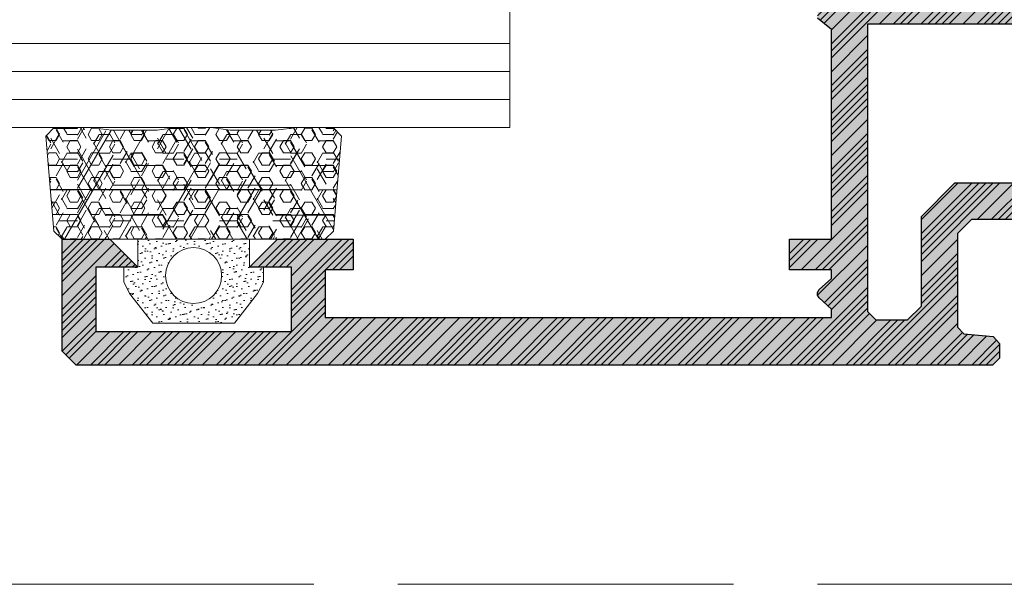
# Model space of a CAD drawing. Header units: inches. Extents: x -96941 to 10978768, y -673 to 1070890.
# Tile 164 of 256: x 61674 to 61709, y 3615 to 3636. Entities that reach past the tile are written whole.
import ezdxf
from ezdxf import colors
from ezdxf.entities.mleader import LeaderData, LeaderLine
from ezdxf.math import Vec2, Vec3

# ---------------------------------------------------------------- set-up
doc = ezdxf.new("R2010")
doc.units = ezdxf.units.IN
doc.linetypes.add('ACAD_ISO02W100', pattern=[15, 12, -3])
for name, color, linetype, lineweight in [('!_A_03_ČIARKOVANÁ', 41, 'ACAD_ISO02W100', 13), ('_MB_kreskowanie_profile_0.09', 7, 'Continuous', 9), ('_MB_kreskowanie_profile_0.09 @ 1', 7, 'Continuous', 9), ('_MB_kreskowanie_profile_0.09 @ 1.5', 7, 'Continuous', 9), ('_MB_kreskowanie_profile_0.09 @ 10', 7, 'Continuous', 9), ('_MB_kreskowanie_profile_0.09 @ 100', 7, 'Continuous', 9), ('_MB_kreskowanie_profile_0.09 @ 2', 7, 'Continuous', 9), ('_MB_kreskowanie_profile_0.09 @ 2.5', 7, 'Continuous', 9), ('_MB_kreskowanie_profile_0.09 @ 20', 7, 'Continuous', 9), ('_MB_kreskowanie_profile_0.09 @ 25', 7, 'Continuous', 9), ('_MB_kreskowanie_profile_0.09 @ 4', 7, 'Continuous', 9), ('_MB_kreskowanie_profile_0.09 @ 5', 7, 'Continuous', 9), ('_MB_kreskowanie_profile_0.09 @ 50', 7, 'Continuous', 9), ('_MB_kreskowanie_profile_0.09 @ 8', 7, 'Continuous', 9), ('_MB_kreskowanie_szklo_0.09', 157, 'Continuous', 9), ('_MB_kreskowanie_uszczelki_0.09', 252, 'Continuous', 9), ('_MB_kreskowanie_uszczelki_0.09 @ 1', 252, 'Continuous', 9), ('_MB_kreskowanie_uszczelki_0.09 @ 1.5', 252, 'Continuous', 9), ('_MB_kreskowanie_uszczelki_0.09 @ 10', 252, 'Continuous', 9), ('_MB_kreskowanie_uszczelki_0.09 @ 100', 252, 'Continuous', 9), ('_MB_kreskowanie_uszczelki_0.09 @ 2', 252, 'Continuous', 9), ('_MB_kreskowanie_uszczelki_0.09 @ 2.5', 252, 'Continuous', 9), ('_MB_kreskowanie_uszczelki_0.09 @ 20', 252, 'Continuous', 9), ('_MB_kreskowanie_uszczelki_0.09 @ 25', 252, 'Continuous', 9), ('_MB_kreskowanie_uszczelki_0.09 @ 4', 252, 'Continuous', 9), ('_MB_kreskowanie_uszczelki_0.09 @ 5', 252, 'Continuous', 9), ('_MB_kreskowanie_uszczelki_0.09 @ 50', 252, 'Continuous', 9), ('_MB_kreskowanie_uszczelki_0.09 @ 8', 252, 'Continuous', 9), ('_MB_profile_0.25', 7, 'Continuous', 25), ('_MB_solid', 7, 'Continuous', 0), ('_MB_szklo_0.15', 142, 'Continuous', 15), ('_MB_uszczelki_0.15', 140, 'Continuous', 15)]:
    doc.layers.add(name, color=color, linetype=linetype, lineweight=lineweight)
doc.layers.add('_MB_pomocnicze_niedrukowane', color=220, linetype='Continuous', lineweight=0, plot=False)
doc.styles.add('_MB_Calibri_Light_2.5', font='calibril.ttf', dxfattribs={"height": 2.5})

# ---------------------------------------------------------------- blocks, each defined once
blk = doc.blocks.new('_None')
blk = doc.blocks.new('*U3080')
at = {"layer": '_MB_kreskowanie_profile_0.09 @ 1'}
h = blk.add_hatch(dxfattribs=at)
h.set_pattern_fill('JIS_WOOD', color=256, scale=0.5)
h.paths.add_polyline_path([(-1.982, 0), (-2.232, 0.433), (-1.207, 2.207), (-1.373, 2.884), (-3.525, 3.797), (-3.9, 3.493), (-3.9, -1.4), (-3.4, -1.799), (-3.4, -9.3), (-4.9, -9.3), (-4.9, -10.4), (-3.4, -10.4), (-3.4, -10.7), (-3.84, -11.1), (-3.9, -11.2), (-3.9, -11.3), (-3.84, -11.4), (-3.4, -11.8), (-3.4, -12.1), (-21.5, -12.1), (-21.5, -10.4), (-20.5, -10.4), (-20.5, -9.3), (-23.2, -9.3), (-24.2, -10.3), (-22.7, -10.3), (-22.7, -12.6), (-29.7, -12.6), (-29.7, -10.3), (-28.2, -10.3), (-29.2, -9.3), (-30.9, -9.3), (-30.9, -13.3), (-30.4, -13.8), (2.35, -13.8), (2.6, -13.55), (2.6, -13.029), (2.372, -12.78), (1.328, -12.689), (1.1, -12.44), (1.1, -9.1), (1.6, -8.6), (9.85, -8.6), (10.1, -8.35), (10.1, -7.829), (9.872, -7.58), (8.828, -7.489), (8.6, -7.24), (8.6, -4.499), (8.4, -4.299), (8.6, -4.099), (8.6, -1.703), (8.828, -1.454), (10.372, -1.319), (10.6, -1.07), (10.6, -0.549), (10.372, -0.3), (9.6, -0.004), (9.6, 3.493), (9.225, 3.797), (7.073, 2.884), (6.907, 2.207), (7.932, 0.433), (7.682, 0), (3.718, 0), (3.468, 0.433), (4.412, 2.066), (4.161, 2.5), (1.539, 2.5), (1.288, 2.066), (2.232, 0.433), (1.982, 0)])
h.paths.add_polyline_path([(7.2, -1.6), (7.2, -7.3), (1, -7.3), (-0.2, -8.5), (-0.2, -11.7), (-0.7, -12.2), (-1.8, -12.2), (-2.1, -11.9), (-2.1, -1.6)], flags=16)
at = {"layer": '_MB_kreskowanie_profile_0.09 @ 1.5'}
h = blk.add_hatch(dxfattribs=at)
h.set_pattern_fill('JIS_WOOD', color=256, scale=0.5)
h.set_pattern_definition([(45, (0, 0), (-0.375, 0.375), [])])
h.paths.add_polyline_path([(-1.982, 0), (-2.232, 0.433), (-1.207, 2.207), (-1.373, 2.884), (-3.525, 3.797), (-3.9, 3.493), (-3.9, -1.4), (-3.4, -1.799), (-3.4, -9.3), (-4.9, -9.3), (-4.9, -10.4), (-3.4, -10.4), (-3.4, -10.7), (-3.84, -11.1), (-3.9, -11.2), (-3.9, -11.3), (-3.84, -11.4), (-3.4, -11.8), (-3.4, -12.1), (-21.5, -12.1), (-21.5, -10.4), (-20.5, -10.4), (-20.5, -9.3), (-23.2, -9.3), (-24.2, -10.3), (-22.7, -10.3), (-22.7, -12.6), (-29.7, -12.6), (-29.7, -10.3), (-28.2, -10.3), (-29.2, -9.3), (-30.9, -9.3), (-30.9, -13.3), (-30.4, -13.8), (2.35, -13.8), (2.6, -13.55), (2.6, -13.029), (2.372, -12.78), (1.328, -12.689), (1.1, -12.44), (1.1, -9.1), (1.6, -8.6), (9.85, -8.6), (10.1, -8.35), (10.1, -7.829), (9.872, -7.58), (8.828, -7.489), (8.6, -7.24), (8.6, -4.499), (8.4, -4.299), (8.6, -4.099), (8.6, -1.703), (8.828, -1.454), (10.372, -1.319), (10.6, -1.07), (10.6, -0.549), (10.372, -0.3), (9.6, -0.004), (9.6, 3.493), (9.225, 3.797), (7.073, 2.884), (6.907, 2.207), (7.932, 0.433), (7.682, 0), (3.718, 0), (3.468, 0.433), (4.412, 2.066), (4.161, 2.5), (1.539, 2.5), (1.288, 2.066), (2.232, 0.433), (1.982, 0)])
h.paths.add_polyline_path([(7.2, -1.6), (7.2, -7.3), (1, -7.3), (-0.2, -8.5), (-0.2, -11.7), (-0.7, -12.2), (-1.8, -12.2), (-2.1, -11.9), (-2.1, -1.6)], flags=16)
at = {"layer": '_MB_kreskowanie_profile_0.09 @ 10'}
h = blk.add_hatch(dxfattribs=at)
h.set_pattern_fill('JIS_WOOD', color=256, scale=0.5)
h.set_pattern_definition([(45, (0, 0), (-2.5, 2.5), [])])
h.paths.add_polyline_path([(-1.982, 0), (-2.232, 0.433), (-1.207, 2.207), (-1.373, 2.884), (-3.525, 3.797), (-3.9, 3.493), (-3.9, -1.4), (-3.4, -1.799), (-3.4, -9.3), (-4.9, -9.3), (-4.9, -10.4), (-3.4, -10.4), (-3.4, -10.7), (-3.84, -11.1), (-3.9, -11.2), (-3.9, -11.3), (-3.84, -11.4), (-3.4, -11.8), (-3.4, -12.1), (-21.5, -12.1), (-21.5, -10.4), (-20.5, -10.4), (-20.5, -9.3), (-23.2, -9.3), (-24.2, -10.3), (-22.7, -10.3), (-22.7, -12.6), (-29.7, -12.6), (-29.7, -10.3), (-28.2, -10.3), (-29.2, -9.3), (-30.9, -9.3), (-30.9, -13.3), (-30.4, -13.8), (2.35, -13.8), (2.6, -13.55), (2.6, -13.029), (2.372, -12.78), (1.328, -12.689), (1.1, -12.44), (1.1, -9.1), (1.6, -8.6), (9.85, -8.6), (10.1, -8.35), (10.1, -7.829), (9.872, -7.58), (8.828, -7.489), (8.6, -7.24), (8.6, -4.499), (8.4, -4.299), (8.6, -4.099), (8.6, -1.703), (8.828, -1.454), (10.372, -1.319), (10.6, -1.07), (10.6, -0.549), (10.372, -0.3), (9.6, -0.004), (9.6, 3.493), (9.225, 3.797), (7.073, 2.884), (6.907, 2.207), (7.932, 0.433), (7.682, 0), (3.718, 0), (3.468, 0.433), (4.412, 2.066), (4.161, 2.5), (1.539, 2.5), (1.288, 2.066), (2.232, 0.433), (1.982, 0)])
h.paths.add_polyline_path([(7.2, -1.6), (7.2, -7.3), (1, -7.3), (-0.2, -8.5), (-0.2, -11.7), (-0.7, -12.2), (-1.8, -12.2), (-2.1, -11.9), (-2.1, -1.6)], flags=16)
at = {"layer": '_MB_kreskowanie_profile_0.09 @ 100'}
h = blk.add_hatch(dxfattribs=at)
h.set_pattern_fill('JIS_WOOD', color=256, scale=0.5)
h.set_pattern_definition([(45, (0, 0), (-25, 25), [])])
h.paths.add_polyline_path([(-1.982, 0), (-2.232, 0.433), (-1.207, 2.207), (-1.373, 2.884), (-3.525, 3.797), (-3.9, 3.493), (-3.9, -1.4), (-3.4, -1.799), (-3.4, -9.3), (-4.9, -9.3), (-4.9, -10.4), (-3.4, -10.4), (-3.4, -10.7), (-3.84, -11.1), (-3.9, -11.2), (-3.9, -11.3), (-3.84, -11.4), (-3.4, -11.8), (-3.4, -12.1), (-21.5, -12.1), (-21.5, -10.4), (-20.5, -10.4), (-20.5, -9.3), (-23.2, -9.3), (-24.2, -10.3), (-22.7, -10.3), (-22.7, -12.6), (-29.7, -12.6), (-29.7, -10.3), (-28.2, -10.3), (-29.2, -9.3), (-30.9, -9.3), (-30.9, -13.3), (-30.4, -13.8), (2.35, -13.8), (2.6, -13.55), (2.6, -13.029), (2.372, -12.78), (1.328, -12.689), (1.1, -12.44), (1.1, -9.1), (1.6, -8.6), (9.85, -8.6), (10.1, -8.35), (10.1, -7.829), (9.872, -7.58), (8.828, -7.489), (8.6, -7.24), (8.6, -4.499), (8.4, -4.299), (8.6, -4.099), (8.6, -1.703), (8.828, -1.454), (10.372, -1.319), (10.6, -1.07), (10.6, -0.549), (10.372, -0.3), (9.6, -0.004), (9.6, 3.493), (9.225, 3.797), (7.073, 2.884), (6.907, 2.207), (7.932, 0.433), (7.682, 0), (3.718, 0), (3.468, 0.433), (4.412, 2.066), (4.161, 2.5), (1.539, 2.5), (1.288, 2.066), (2.232, 0.433), (1.982, 0)])
h.paths.add_polyline_path([(7.2, -1.6), (7.2, -7.3), (1, -7.3), (-0.2, -8.5), (-0.2, -11.7), (-0.7, -12.2), (-1.8, -12.2), (-2.1, -11.9), (-2.1, -1.6)], flags=16)
at = {"layer": '_MB_kreskowanie_profile_0.09 @ 2'}
h = blk.add_hatch(dxfattribs=at)
h.set_pattern_fill('JIS_WOOD', color=256, scale=0.5)
h.set_pattern_definition([(45, (0, 0), (-0.5, 0.5), [])])
h.paths.add_polyline_path([(-1.982, 0), (-2.232, 0.433), (-1.207, 2.207), (-1.373, 2.884), (-3.525, 3.797), (-3.9, 3.493), (-3.9, -1.4), (-3.4, -1.799), (-3.4, -9.3), (-4.9, -9.3), (-4.9, -10.4), (-3.4, -10.4), (-3.4, -10.7), (-3.84, -11.1), (-3.9, -11.2), (-3.9, -11.3), (-3.84, -11.4), (-3.4, -11.8), (-3.4, -12.1), (-21.5, -12.1), (-21.5, -10.4), (-20.5, -10.4), (-20.5, -9.3), (-23.2, -9.3), (-24.2, -10.3), (-22.7, -10.3), (-22.7, -12.6), (-29.7, -12.6), (-29.7, -10.3), (-28.2, -10.3), (-29.2, -9.3), (-30.9, -9.3), (-30.9, -13.3), (-30.4, -13.8), (2.35, -13.8), (2.6, -13.55), (2.6, -13.029), (2.372, -12.78), (1.328, -12.689), (1.1, -12.44), (1.1, -9.1), (1.6, -8.6), (9.85, -8.6), (10.1, -8.35), (10.1, -7.829), (9.872, -7.58), (8.828, -7.489), (8.6, -7.24), (8.6, -4.499), (8.4, -4.299), (8.6, -4.099), (8.6, -1.703), (8.828, -1.454), (10.372, -1.319), (10.6, -1.07), (10.6, -0.549), (10.372, -0.3), (9.6, -0.004), (9.6, 3.493), (9.225, 3.797), (7.073, 2.884), (6.907, 2.207), (7.932, 0.433), (7.682, 0), (3.718, 0), (3.468, 0.433), (4.412, 2.066), (4.161, 2.5), (1.539, 2.5), (1.288, 2.066), (2.232, 0.433), (1.982, 0)])
h.paths.add_polyline_path([(7.2, -1.6), (7.2, -7.3), (1, -7.3), (-0.2, -8.5), (-0.2, -11.7), (-0.7, -12.2), (-1.8, -12.2), (-2.1, -11.9), (-2.1, -1.6)], flags=16)
at = {"layer": '_MB_kreskowanie_profile_0.09 @ 2.5'}
h = blk.add_hatch(dxfattribs=at)
h.set_pattern_fill('JIS_WOOD', color=256, scale=0.5)
h.set_pattern_definition([(45, (0, 0), (-0.625, 0.625), [])])
h.paths.add_polyline_path([(-1.982, 0), (-2.232, 0.433), (-1.207, 2.207), (-1.373, 2.884), (-3.525, 3.797), (-3.9, 3.493), (-3.9, -1.4), (-3.4, -1.799), (-3.4, -9.3), (-4.9, -9.3), (-4.9, -10.4), (-3.4, -10.4), (-3.4, -10.7), (-3.84, -11.1), (-3.9, -11.2), (-3.9, -11.3), (-3.84, -11.4), (-3.4, -11.8), (-3.4, -12.1), (-21.5, -12.1), (-21.5, -10.4), (-20.5, -10.4), (-20.5, -9.3), (-23.2, -9.3), (-24.2, -10.3), (-22.7, -10.3), (-22.7, -12.6), (-29.7, -12.6), (-29.7, -10.3), (-28.2, -10.3), (-29.2, -9.3), (-30.9, -9.3), (-30.9, -13.3), (-30.4, -13.8), (2.35, -13.8), (2.6, -13.55), (2.6, -13.029), (2.372, -12.78), (1.328, -12.689), (1.1, -12.44), (1.1, -9.1), (1.6, -8.6), (9.85, -8.6), (10.1, -8.35), (10.1, -7.829), (9.872, -7.58), (8.828, -7.489), (8.6, -7.24), (8.6, -4.499), (8.4, -4.299), (8.6, -4.099), (8.6, -1.703), (8.828, -1.454), (10.372, -1.319), (10.6, -1.07), (10.6, -0.549), (10.372, -0.3), (9.6, -0.004), (9.6, 3.493), (9.225, 3.797), (7.073, 2.884), (6.907, 2.207), (7.932, 0.433), (7.682, 0), (3.718, 0), (3.468, 0.433), (4.412, 2.066), (4.161, 2.5), (1.539, 2.5), (1.288, 2.066), (2.232, 0.433), (1.982, 0)])
h.paths.add_polyline_path([(7.2, -1.6), (7.2, -7.3), (1, -7.3), (-0.2, -8.5), (-0.2, -11.7), (-0.7, -12.2), (-1.8, -12.2), (-2.1, -11.9), (-2.1, -1.6)], flags=16)
at = {"layer": '_MB_kreskowanie_profile_0.09 @ 20'}
h = blk.add_hatch(dxfattribs=at)
h.set_pattern_fill('JIS_WOOD', color=256, scale=0.5)
h.set_pattern_definition([(45, (0, 0), (-5, 5), [])])
h.paths.add_polyline_path([(-1.982, 0), (-2.232, 0.433), (-1.207, 2.207), (-1.373, 2.884), (-3.525, 3.797), (-3.9, 3.493), (-3.9, -1.4), (-3.4, -1.799), (-3.4, -9.3), (-4.9, -9.3), (-4.9, -10.4), (-3.4, -10.4), (-3.4, -10.7), (-3.84, -11.1), (-3.9, -11.2), (-3.9, -11.3), (-3.84, -11.4), (-3.4, -11.8), (-3.4, -12.1), (-21.5, -12.1), (-21.5, -10.4), (-20.5, -10.4), (-20.5, -9.3), (-23.2, -9.3), (-24.2, -10.3), (-22.7, -10.3), (-22.7, -12.6), (-29.7, -12.6), (-29.7, -10.3), (-28.2, -10.3), (-29.2, -9.3), (-30.9, -9.3), (-30.9, -13.3), (-30.4, -13.8), (2.35, -13.8), (2.6, -13.55), (2.6, -13.029), (2.372, -12.78), (1.328, -12.689), (1.1, -12.44), (1.1, -9.1), (1.6, -8.6), (9.85, -8.6), (10.1, -8.35), (10.1, -7.829), (9.872, -7.58), (8.828, -7.489), (8.6, -7.24), (8.6, -4.499), (8.4, -4.299), (8.6, -4.099), (8.6, -1.703), (8.828, -1.454), (10.372, -1.319), (10.6, -1.07), (10.6, -0.549), (10.372, -0.3), (9.6, -0.004), (9.6, 3.493), (9.225, 3.797), (7.073, 2.884), (6.907, 2.207), (7.932, 0.433), (7.682, 0), (3.718, 0), (3.468, 0.433), (4.412, 2.066), (4.161, 2.5), (1.539, 2.5), (1.288, 2.066), (2.232, 0.433), (1.982, 0)])
h.paths.add_polyline_path([(7.2, -1.6), (7.2, -7.3), (1, -7.3), (-0.2, -8.5), (-0.2, -11.7), (-0.7, -12.2), (-1.8, -12.2), (-2.1, -11.9), (-2.1, -1.6)], flags=16)
at = {"layer": '_MB_kreskowanie_profile_0.09 @ 25'}
h = blk.add_hatch(dxfattribs=at)
h.set_pattern_fill('JIS_WOOD', color=256, scale=0.5)
h.set_pattern_definition([(45, (0, 0), (-6.25, 6.25), [])])
h.paths.add_polyline_path([(-1.982, 0), (-2.232, 0.433), (-1.207, 2.207), (-1.373, 2.884), (-3.525, 3.797), (-3.9, 3.493), (-3.9, -1.4), (-3.4, -1.799), (-3.4, -9.3), (-4.9, -9.3), (-4.9, -10.4), (-3.4, -10.4), (-3.4, -10.7), (-3.84, -11.1), (-3.9, -11.2), (-3.9, -11.3), (-3.84, -11.4), (-3.4, -11.8), (-3.4, -12.1), (-21.5, -12.1), (-21.5, -10.4), (-20.5, -10.4), (-20.5, -9.3), (-23.2, -9.3), (-24.2, -10.3), (-22.7, -10.3), (-22.7, -12.6), (-29.7, -12.6), (-29.7, -10.3), (-28.2, -10.3), (-29.2, -9.3), (-30.9, -9.3), (-30.9, -13.3), (-30.4, -13.8), (2.35, -13.8), (2.6, -13.55), (2.6, -13.029), (2.372, -12.78), (1.328, -12.689), (1.1, -12.44), (1.1, -9.1), (1.6, -8.6), (9.85, -8.6), (10.1, -8.35), (10.1, -7.829), (9.872, -7.58), (8.828, -7.489), (8.6, -7.24), (8.6, -4.499), (8.4, -4.299), (8.6, -4.099), (8.6, -1.703), (8.828, -1.454), (10.372, -1.319), (10.6, -1.07), (10.6, -0.549), (10.372, -0.3), (9.6, -0.004), (9.6, 3.493), (9.225, 3.797), (7.073, 2.884), (6.907, 2.207), (7.932, 0.433), (7.682, 0), (3.718, 0), (3.468, 0.433), (4.412, 2.066), (4.161, 2.5), (1.539, 2.5), (1.288, 2.066), (2.232, 0.433), (1.982, 0)])
h.paths.add_polyline_path([(7.2, -1.6), (7.2, -7.3), (1, -7.3), (-0.2, -8.5), (-0.2, -11.7), (-0.7, -12.2), (-1.8, -12.2), (-2.1, -11.9), (-2.1, -1.6)], flags=16)
at = {"layer": '_MB_kreskowanie_profile_0.09 @ 4'}
h = blk.add_hatch(dxfattribs=at)
h.set_pattern_fill('JIS_WOOD', color=256, scale=0.5)
h.set_pattern_definition([(45, (0, 0), (-1, 1), [])])
h.paths.add_polyline_path([(-1.982, 0), (-2.232, 0.433), (-1.207, 2.207), (-1.373, 2.884), (-3.525, 3.797), (-3.9, 3.493), (-3.9, -1.4), (-3.4, -1.799), (-3.4, -9.3), (-4.9, -9.3), (-4.9, -10.4), (-3.4, -10.4), (-3.4, -10.7), (-3.84, -11.1), (-3.9, -11.2), (-3.9, -11.3), (-3.84, -11.4), (-3.4, -11.8), (-3.4, -12.1), (-21.5, -12.1), (-21.5, -10.4), (-20.5, -10.4), (-20.5, -9.3), (-23.2, -9.3), (-24.2, -10.3), (-22.7, -10.3), (-22.7, -12.6), (-29.7, -12.6), (-29.7, -10.3), (-28.2, -10.3), (-29.2, -9.3), (-30.9, -9.3), (-30.9, -13.3), (-30.4, -13.8), (2.35, -13.8), (2.6, -13.55), (2.6, -13.029), (2.372, -12.78), (1.328, -12.689), (1.1, -12.44), (1.1, -9.1), (1.6, -8.6), (9.85, -8.6), (10.1, -8.35), (10.1, -7.829), (9.872, -7.58), (8.828, -7.489), (8.6, -7.24), (8.6, -4.499), (8.4, -4.299), (8.6, -4.099), (8.6, -1.703), (8.828, -1.454), (10.372, -1.319), (10.6, -1.07), (10.6, -0.549), (10.372, -0.3), (9.6, -0.004), (9.6, 3.493), (9.225, 3.797), (7.073, 2.884), (6.907, 2.207), (7.932, 0.433), (7.682, 0), (3.718, 0), (3.468, 0.433), (4.412, 2.066), (4.161, 2.5), (1.539, 2.5), (1.288, 2.066), (2.232, 0.433), (1.982, 0)])
h.paths.add_polyline_path([(7.2, -1.6), (7.2, -7.3), (1, -7.3), (-0.2, -8.5), (-0.2, -11.7), (-0.7, -12.2), (-1.8, -12.2), (-2.1, -11.9), (-2.1, -1.6)], flags=16)
at = {"layer": '_MB_kreskowanie_profile_0.09 @ 5'}
h = blk.add_hatch(dxfattribs=at)
h.set_pattern_fill('JIS_WOOD', color=256, scale=0.5)
h.set_pattern_definition([(45, (0, 0), (-1.25, 1.25), [])])
h.paths.add_polyline_path([(-1.982, 0), (-2.232, 0.433), (-1.207, 2.207), (-1.373, 2.884), (-3.525, 3.797), (-3.9, 3.493), (-3.9, -1.4), (-3.4, -1.799), (-3.4, -9.3), (-4.9, -9.3), (-4.9, -10.4), (-3.4, -10.4), (-3.4, -10.7), (-3.84, -11.1), (-3.9, -11.2), (-3.9, -11.3), (-3.84, -11.4), (-3.4, -11.8), (-3.4, -12.1), (-21.5, -12.1), (-21.5, -10.4), (-20.5, -10.4), (-20.5, -9.3), (-23.2, -9.3), (-24.2, -10.3), (-22.7, -10.3), (-22.7, -12.6), (-29.7, -12.6), (-29.7, -10.3), (-28.2, -10.3), (-29.2, -9.3), (-30.9, -9.3), (-30.9, -13.3), (-30.4, -13.8), (2.35, -13.8), (2.6, -13.55), (2.6, -13.029), (2.372, -12.78), (1.328, -12.689), (1.1, -12.44), (1.1, -9.1), (1.6, -8.6), (9.85, -8.6), (10.1, -8.35), (10.1, -7.829), (9.872, -7.58), (8.828, -7.489), (8.6, -7.24), (8.6, -4.499), (8.4, -4.299), (8.6, -4.099), (8.6, -1.703), (8.828, -1.454), (10.372, -1.319), (10.6, -1.07), (10.6, -0.549), (10.372, -0.3), (9.6, -0.004), (9.6, 3.493), (9.225, 3.797), (7.073, 2.884), (6.907, 2.207), (7.932, 0.433), (7.682, 0), (3.718, 0), (3.468, 0.433), (4.412, 2.066), (4.161, 2.5), (1.539, 2.5), (1.288, 2.066), (2.232, 0.433), (1.982, 0)])
h.paths.add_polyline_path([(7.2, -1.6), (7.2, -7.3), (1, -7.3), (-0.2, -8.5), (-0.2, -11.7), (-0.7, -12.2), (-1.8, -12.2), (-2.1, -11.9), (-2.1, -1.6)], flags=16)
at = {"layer": '_MB_kreskowanie_profile_0.09 @ 50'}
h = blk.add_hatch(dxfattribs=at)
h.set_pattern_fill('JIS_WOOD', color=256, scale=0.5)
h.set_pattern_definition([(45, (0, 0), (-12.5, 12.5), [])])
h.paths.add_polyline_path([(-1.982, 0), (-2.232, 0.433), (-1.207, 2.207), (-1.373, 2.884), (-3.525, 3.797), (-3.9, 3.493), (-3.9, -1.4), (-3.4, -1.799), (-3.4, -9.3), (-4.9, -9.3), (-4.9, -10.4), (-3.4, -10.4), (-3.4, -10.7), (-3.84, -11.1), (-3.9, -11.2), (-3.9, -11.3), (-3.84, -11.4), (-3.4, -11.8), (-3.4, -12.1), (-21.5, -12.1), (-21.5, -10.4), (-20.5, -10.4), (-20.5, -9.3), (-23.2, -9.3), (-24.2, -10.3), (-22.7, -10.3), (-22.7, -12.6), (-29.7, -12.6), (-29.7, -10.3), (-28.2, -10.3), (-29.2, -9.3), (-30.9, -9.3), (-30.9, -13.3), (-30.4, -13.8), (2.35, -13.8), (2.6, -13.55), (2.6, -13.029), (2.372, -12.78), (1.328, -12.689), (1.1, -12.44), (1.1, -9.1), (1.6, -8.6), (9.85, -8.6), (10.1, -8.35), (10.1, -7.829), (9.872, -7.58), (8.828, -7.489), (8.6, -7.24), (8.6, -4.499), (8.4, -4.299), (8.6, -4.099), (8.6, -1.703), (8.828, -1.454), (10.372, -1.319), (10.6, -1.07), (10.6, -0.549), (10.372, -0.3), (9.6, -0.004), (9.6, 3.493), (9.225, 3.797), (7.073, 2.884), (6.907, 2.207), (7.932, 0.433), (7.682, 0), (3.718, 0), (3.468, 0.433), (4.412, 2.066), (4.161, 2.5), (1.539, 2.5), (1.288, 2.066), (2.232, 0.433), (1.982, 0)])
h.paths.add_polyline_path([(7.2, -1.6), (7.2, -7.3), (1, -7.3), (-0.2, -8.5), (-0.2, -11.7), (-0.7, -12.2), (-1.8, -12.2), (-2.1, -11.9), (-2.1, -1.6)], flags=16)
at = {"layer": '_MB_kreskowanie_profile_0.09 @ 8'}
h = blk.add_hatch(dxfattribs=at)
h.set_pattern_fill('JIS_WOOD', color=256, scale=0.5)
h.set_pattern_definition([(45, (0, 0), (-2, 2), [])])
h.paths.add_polyline_path([(-1.982, 0), (-2.232, 0.433), (-1.207, 2.207), (-1.373, 2.884), (-3.525, 3.797), (-3.9, 3.493), (-3.9, -1.4), (-3.4, -1.799), (-3.4, -9.3), (-4.9, -9.3), (-4.9, -10.4), (-3.4, -10.4), (-3.4, -10.7), (-3.84, -11.1), (-3.9, -11.2), (-3.9, -11.3), (-3.84, -11.4), (-3.4, -11.8), (-3.4, -12.1), (-21.5, -12.1), (-21.5, -10.4), (-20.5, -10.4), (-20.5, -9.3), (-23.2, -9.3), (-24.2, -10.3), (-22.7, -10.3), (-22.7, -12.6), (-29.7, -12.6), (-29.7, -10.3), (-28.2, -10.3), (-29.2, -9.3), (-30.9, -9.3), (-30.9, -13.3), (-30.4, -13.8), (2.35, -13.8), (2.6, -13.55), (2.6, -13.029), (2.372, -12.78), (1.328, -12.689), (1.1, -12.44), (1.1, -9.1), (1.6, -8.6), (9.85, -8.6), (10.1, -8.35), (10.1, -7.829), (9.872, -7.58), (8.828, -7.489), (8.6, -7.24), (8.6, -4.499), (8.4, -4.299), (8.6, -4.099), (8.6, -1.703), (8.828, -1.454), (10.372, -1.319), (10.6, -1.07), (10.6, -0.549), (10.372, -0.3), (9.6, -0.004), (9.6, 3.493), (9.225, 3.797), (7.073, 2.884), (6.907, 2.207), (7.932, 0.433), (7.682, 0), (3.718, 0), (3.468, 0.433), (4.412, 2.066), (4.161, 2.5), (1.539, 2.5), (1.288, 2.066), (2.232, 0.433), (1.982, 0)])
h.paths.add_polyline_path([(7.2, -1.6), (7.2, -7.3), (1, -7.3), (-0.2, -8.5), (-0.2, -11.7), (-0.7, -12.2), (-1.8, -12.2), (-2.1, -11.9), (-2.1, -1.6)], flags=16)
blk = doc.blocks.new('*U3028')
at = {"layer": '_MB_kreskowanie_uszczelki_0.09 @ 1'}
h = blk.add_hatch(dxfattribs=at)
h.set_pattern_fill('DOTS', color=256, scale=0.15, angle=315, style=0)
h.paths.add_polyline_path([(-2.041, 2), (-4.959, 2), (-5.786, 0.939), (-6, 0.53), (-6, 0), (-5.5, 0), (-5.5, -1), (-1.5, -1), (-1.5, 0), (-1, 0), (-1, 0.529), (-1.213, 0.939)])
h.paths.add_polyline_path([(-2.5, 0.3, -1), (-4.5, 0.3, -1)], flags=16)
at = {"layer": '_MB_kreskowanie_uszczelki_0.09 @ 1.5'}
h = blk.add_hatch(dxfattribs=at)
h.set_pattern_fill('DOTS', color=256, scale=0.15, angle=315, style=0)
h.set_pattern_definition([(315, (0, 0), (0.378855, 0.126285), [0, -0.357187])])
h.paths.add_polyline_path([(-2.041, 2), (-4.959, 2), (-5.786, 0.939), (-6, 0.53), (-6, 0), (-5.5, 0), (-5.5, -1), (-1.5, -1), (-1.5, 0), (-1, 0), (-1, 0.529), (-1.213, 0.939)])
h.paths.add_polyline_path([(-2.5, 0.3, -1), (-4.5, 0.3, -1)], flags=16)
at = {"layer": '_MB_kreskowanie_uszczelki_0.09 @ 10'}
h = blk.add_hatch(dxfattribs=at)
h.set_pattern_fill('DOTS', color=256, scale=0.15, angle=315, style=0)
h.set_pattern_definition([(315, (0, 0), (2.5257, 0.8419), [0, -2.38125])])
h.paths.add_polyline_path([(-2.041, 2), (-4.959, 2), (-5.786, 0.939), (-6, 0.53), (-6, 0), (-5.5, 0), (-5.5, -1), (-1.5, -1), (-1.5, 0), (-1, 0), (-1, 0.529), (-1.213, 0.939)])
h.paths.add_polyline_path([(-2.5, 0.3, -1), (-4.5, 0.3, -1)], flags=16)
at = {"layer": '_MB_kreskowanie_uszczelki_0.09 @ 100'}
h = blk.add_hatch(dxfattribs=at)
h.set_pattern_fill('DOTS', color=256, scale=0.15, angle=315, style=0)
h.set_pattern_definition([(315, (0, 0), (25.257, 8.42), [0, -23.812])])
h.paths.add_polyline_path([(-2.041, 2), (-4.959, 2), (-5.786, 0.939), (-6, 0.53), (-6, 0), (-5.5, 0), (-5.5, -1), (-1.5, -1), (-1.5, 0), (-1, 0), (-1, 0.529), (-1.213, 0.939)])
h.paths.add_polyline_path([(-2.5, 0.3, -1), (-4.5, 0.3, -1)], flags=16)
at = {"layer": '_MB_kreskowanie_uszczelki_0.09 @ 2'}
h = blk.add_hatch(dxfattribs=at)
h.set_pattern_fill('DOTS', color=256, scale=0.15, angle=315, style=0)
h.set_pattern_definition([(315, (0, 0), (0.50514, 0.16838), [0, -0.47625])])
h.paths.add_polyline_path([(-2.041, 2), (-4.959, 2), (-5.786, 0.939), (-6, 0.53), (-6, 0), (-5.5, 0), (-5.5, -1), (-1.5, -1), (-1.5, 0), (-1, 0), (-1, 0.529), (-1.213, 0.939)])
h.paths.add_polyline_path([(-2.5, 0.3, -1), (-4.5, 0.3, -1)], flags=16)
at = {"layer": '_MB_kreskowanie_uszczelki_0.09 @ 2.5'}
h = blk.add_hatch(dxfattribs=at)
h.set_pattern_fill('DOTS', color=256, scale=0.15, angle=315, style=0)
h.set_pattern_definition([(315, (0, 0), (0.631424, 0.210475), [0, -0.59531])])
h.paths.add_polyline_path([(-2.041, 2), (-4.959, 2), (-5.786, 0.939), (-6, 0.53), (-6, 0), (-5.5, 0), (-5.5, -1), (-1.5, -1), (-1.5, 0), (-1, 0), (-1, 0.529), (-1.213, 0.939)])
h.paths.add_polyline_path([(-2.5, 0.3, -1), (-4.5, 0.3, -1)], flags=16)
at = {"layer": '_MB_kreskowanie_uszczelki_0.09 @ 20'}
h = blk.add_hatch(dxfattribs=at)
h.set_pattern_fill('DOTS', color=256, scale=0.15, angle=315, style=0)
h.set_pattern_definition([(315, (0, 0), (5.0514, 1.6838), [0, -4.7625])])
h.paths.add_polyline_path([(-2.041, 2), (-4.959, 2), (-5.786, 0.939), (-6, 0.53), (-6, 0), (-5.5, 0), (-5.5, -1), (-1.5, -1), (-1.5, 0), (-1, 0), (-1, 0.529), (-1.213, 0.939)])
h.paths.add_polyline_path([(-2.5, 0.3, -1), (-4.5, 0.3, -1)], flags=16)
at = {"layer": '_MB_kreskowanie_uszczelki_0.09 @ 25'}
h = blk.add_hatch(dxfattribs=at)
h.set_pattern_fill('DOTS', color=256, scale=0.15, angle=315, style=0)
h.set_pattern_definition([(315, (0, 0), (6.314, 2.105), [0, -5.953])])
h.paths.add_polyline_path([(-2.041, 2), (-4.959, 2), (-5.786, 0.939), (-6, 0.53), (-6, 0), (-5.5, 0), (-5.5, -1), (-1.5, -1), (-1.5, 0), (-1, 0), (-1, 0.529), (-1.213, 0.939)])
h.paths.add_polyline_path([(-2.5, 0.3, -1), (-4.5, 0.3, -1)], flags=16)
at = {"layer": '_MB_kreskowanie_uszczelki_0.09 @ 4'}
h = blk.add_hatch(dxfattribs=at)
h.set_pattern_fill('DOTS', color=256, scale=0.15, angle=315, style=0)
h.set_pattern_definition([(315, (0, 0), (1.01028, 0.33676), [0, -0.9525])])
h.paths.add_polyline_path([(-2.041, 2), (-4.959, 2), (-5.786, 0.939), (-6, 0.53), (-6, 0), (-5.5, 0), (-5.5, -1), (-1.5, -1), (-1.5, 0), (-1, 0), (-1, 0.529), (-1.213, 0.939)])
h.paths.add_polyline_path([(-2.5, 0.3, -1), (-4.5, 0.3, -1)], flags=16)
at = {"layer": '_MB_kreskowanie_uszczelki_0.09 @ 5'}
h = blk.add_hatch(dxfattribs=at)
h.set_pattern_fill('DOTS', color=256, scale=0.15, angle=315, style=0)
h.set_pattern_definition([(315, (0, 0), (1.26285, 0.42095), [0, -1.19063])])
h.paths.add_polyline_path([(-2.041, 2), (-4.959, 2), (-5.786, 0.939), (-6, 0.53), (-6, 0), (-5.5, 0), (-5.5, -1), (-1.5, -1), (-1.5, 0), (-1, 0), (-1, 0.529), (-1.213, 0.939)])
h.paths.add_polyline_path([(-2.5, 0.3, -1), (-4.5, 0.3, -1)], flags=16)
at = {"layer": '_MB_kreskowanie_uszczelki_0.09 @ 50'}
h = blk.add_hatch(dxfattribs=at)
h.set_pattern_fill('DOTS', color=256, scale=0.15, angle=315, style=0)
h.set_pattern_definition([(315, (0, 0), (12.628, 4.21), [0, -11.906])])
h.paths.add_polyline_path([(-2.041, 2), (-4.959, 2), (-5.786, 0.939), (-6, 0.53), (-6, 0), (-5.5, 0), (-5.5, -1), (-1.5, -1), (-1.5, 0), (-1, 0), (-1, 0.529), (-1.213, 0.939)])
h.paths.add_polyline_path([(-2.5, 0.3, -1), (-4.5, 0.3, -1)], flags=16)
at = {"layer": '_MB_kreskowanie_uszczelki_0.09 @ 8'}
h = blk.add_hatch(dxfattribs=at)
h.set_pattern_fill('DOTS', color=256, scale=0.15, angle=315, style=0)
h.set_pattern_definition([(315, (0, 0), (2.02056, 0.6735), [0, -1.905])])
h.paths.add_polyline_path([(-2.041, 2), (-4.959, 2), (-5.786, 0.939), (-6, 0.53), (-6, 0), (-5.5, 0), (-5.5, -1), (-1.5, -1), (-1.5, 0), (-1, 0), (-1, 0.529), (-1.213, 0.939)])
h.paths.add_polyline_path([(-2.5, 0.3, -1), (-4.5, 0.3, -1)], flags=16)
blk = doc.blocks.new('*U3029')
at = {"layer": '_MB_kreskowanie_uszczelki_0.09 @ 1'}
h = blk.add_hatch(dxfattribs=at)
h.set_pattern_fill('HEX', color=256, scale=0.08)
h.paths.add_polyline_path([(-8.2, -1), (-8.5, -1.283), (-8.782, -4.683), (-8.482, -5), (-7.23, -5), (-6.421, -4.9), (-4.801, -4.9), (-4.126, -5), (-2.874, -5), (-2.199, -4.9), (-0.579, -4.9), (0.23, -5), (1.482, -5), (1.782, -4.683), (1.5, -1.283), (1.2, -1)])
at = {"layer": '_MB_kreskowanie_uszczelki_0.09 @ 1.5'}
h = blk.add_hatch(dxfattribs=at)
h.set_pattern_fill('HEX', color=256, scale=0.08)
h.set_pattern_definition([(0, (0, 0), (0, 0.65991), [0.381, -0.762]), (120, (0, 0), (-0.5715, -0.329956), [0.381, -0.762]), (60, (0.381, 0), (-0.5715, 0.329956), [0.381, -0.762])])
h.paths.add_polyline_path([(-8.2, -1), (-8.5, -1.283), (-8.782, -4.683), (-8.482, -5), (-7.23, -5), (-6.421, -4.9), (-4.801, -4.9), (-4.126, -5), (-2.874, -5), (-2.199, -4.9), (-0.579, -4.9), (0.23, -5), (1.482, -5), (1.782, -4.683), (1.5, -1.283), (1.2, -1)])
at = {"layer": '_MB_kreskowanie_uszczelki_0.09 @ 10'}
h = blk.add_hatch(dxfattribs=at)
h.set_pattern_fill('HEX', color=256, scale=0.08)
h.set_pattern_definition([(0, (0, 0), (0, 4.3994), [2.54, -5.08]), (120, (0, 0), (-3.81, -2.1997), [2.54, -5.08]), (60, (2.54, 0), (-3.81, 2.1997), [2.54, -5.08])])
h.paths.add_polyline_path([(-8.2, -1), (-8.5, -1.283), (-8.782, -4.683), (-8.482, -5), (-7.23, -5), (-6.421, -4.9), (-4.801, -4.9), (-4.126, -5), (-2.874, -5), (-2.199, -4.9), (-0.579, -4.9), (0.23, -5), (1.482, -5), (1.782, -4.683), (1.5, -1.283), (1.2, -1)])
at = {"layer": '_MB_kreskowanie_uszczelki_0.09 @ 100'}
h = blk.add_hatch(dxfattribs=at)
h.set_pattern_fill('HEX', color=256, scale=0.08)
h.set_pattern_definition([(0, (0, 0), (0, 43.994), [25.4, -50.8]), (120, (0, 0), (-38.1, -21.997), [25.4, -50.8]), (60, (25.4, 0), (-38.1, 21.997), [25.4, -50.8])])
h.paths.add_polyline_path([(-8.2, -1), (-8.5, -1.283), (-8.782, -4.683), (-8.482, -5), (-7.23, -5), (-6.421, -4.9), (-4.801, -4.9), (-4.126, -5), (-2.874, -5), (-2.199, -4.9), (-0.579, -4.9), (0.23, -5), (1.482, -5), (1.782, -4.683), (1.5, -1.283), (1.2, -1)])
at = {"layer": '_MB_kreskowanie_uszczelki_0.09 @ 2'}
h = blk.add_hatch(dxfattribs=at)
h.set_pattern_fill('HEX', color=256, scale=0.08)
h.set_pattern_definition([(0, (0, 0), (0, 0.87988), [0.508, -1.016]), (120, (0, 0), (-0.762, -0.43994), [0.508, -1.016]), (60, (0.508, 0), (-0.762, 0.43994), [0.508, -1.016])])
h.paths.add_polyline_path([(-8.2, -1), (-8.5, -1.283), (-8.782, -4.683), (-8.482, -5), (-7.23, -5), (-6.421, -4.9), (-4.801, -4.9), (-4.126, -5), (-2.874, -5), (-2.199, -4.9), (-0.579, -4.9), (0.23, -5), (1.482, -5), (1.782, -4.683), (1.5, -1.283), (1.2, -1)])
at = {"layer": '_MB_kreskowanie_uszczelki_0.09 @ 2.5'}
h = blk.add_hatch(dxfattribs=at)
h.set_pattern_fill('HEX', color=256, scale=0.08)
h.set_pattern_definition([(0, (0, 0), (0, 1.09985), [0.635, -1.27]), (120, (0, 0), (-0.9525, -0.54993), [0.635, -1.27]), (60, (0.635, 0), (-0.9525, 0.54993), [0.635, -1.27])])
h.paths.add_polyline_path([(-8.2, -1), (-8.5, -1.283), (-8.782, -4.683), (-8.482, -5), (-7.23, -5), (-6.421, -4.9), (-4.801, -4.9), (-4.126, -5), (-2.874, -5), (-2.199, -4.9), (-0.579, -4.9), (0.23, -5), (1.482, -5), (1.782, -4.683), (1.5, -1.283), (1.2, -1)])
at = {"layer": '_MB_kreskowanie_uszczelki_0.09 @ 20'}
h = blk.add_hatch(dxfattribs=at)
h.set_pattern_fill('HEX', color=256, scale=0.08)
h.set_pattern_definition([(0, (0, 0), (0, 8.799), [5.08, -10.16]), (120, (0, 0), (-7.62, -4.3994), [5.08, -10.16]), (60, (5.08, 0), (-7.62, 4.3994), [5.08, -10.16])])
h.paths.add_polyline_path([(-8.2, -1), (-8.5, -1.283), (-8.782, -4.683), (-8.482, -5), (-7.23, -5), (-6.421, -4.9), (-4.801, -4.9), (-4.126, -5), (-2.874, -5), (-2.199, -4.9), (-0.579, -4.9), (0.23, -5), (1.482, -5), (1.782, -4.683), (1.5, -1.283), (1.2, -1)])
at = {"layer": '_MB_kreskowanie_uszczelki_0.09 @ 25'}
h = blk.add_hatch(dxfattribs=at)
h.set_pattern_fill('HEX', color=256, scale=0.08)
h.set_pattern_definition([(0, (0, 0), (0, 10.999), [6.35, -12.7]), (120, (0, 0), (-9.525, -5.499), [6.35, -12.7]), (60, (6.35, 0), (-9.525, 5.499), [6.35, -12.7])])
h.paths.add_polyline_path([(-8.2, -1), (-8.5, -1.283), (-8.782, -4.683), (-8.482, -5), (-7.23, -5), (-6.421, -4.9), (-4.801, -4.9), (-4.126, -5), (-2.874, -5), (-2.199, -4.9), (-0.579, -4.9), (0.23, -5), (1.482, -5), (1.782, -4.683), (1.5, -1.283), (1.2, -1)])
at = {"layer": '_MB_kreskowanie_uszczelki_0.09 @ 4'}
h = blk.add_hatch(dxfattribs=at)
h.set_pattern_fill('HEX', color=256, scale=0.08)
h.set_pattern_definition([(0, (0, 0), (0, 1.75976), [1.016, -2.032]), (120, (0, 0), (-1.524, -0.87988), [1.016, -2.032]), (60, (1.016, 0), (-1.524, 0.87988), [1.016, -2.032])])
h.paths.add_polyline_path([(-8.2, -1), (-8.5, -1.283), (-8.782, -4.683), (-8.482, -5), (-7.23, -5), (-6.421, -4.9), (-4.801, -4.9), (-4.126, -5), (-2.874, -5), (-2.199, -4.9), (-0.579, -4.9), (0.23, -5), (1.482, -5), (1.782, -4.683), (1.5, -1.283), (1.2, -1)])
at = {"layer": '_MB_kreskowanie_uszczelki_0.09 @ 5'}
h = blk.add_hatch(dxfattribs=at)
h.set_pattern_fill('HEX', color=256, scale=0.08)
h.set_pattern_definition([(0, (0, 0), (0, 2.1997), [1.27, -2.54]), (120, (0, 0), (-1.905, -1.09985), [1.27, -2.54]), (60, (1.27, 0), (-1.905, 1.09985), [1.27, -2.54])])
h.paths.add_polyline_path([(-8.2, -1), (-8.5, -1.283), (-8.782, -4.683), (-8.482, -5), (-7.23, -5), (-6.421, -4.9), (-4.801, -4.9), (-4.126, -5), (-2.874, -5), (-2.199, -4.9), (-0.579, -4.9), (0.23, -5), (1.482, -5), (1.782, -4.683), (1.5, -1.283), (1.2, -1)])
at = {"layer": '_MB_kreskowanie_uszczelki_0.09 @ 50'}
h = blk.add_hatch(dxfattribs=at)
h.set_pattern_fill('HEX', color=256, scale=0.08)
h.set_pattern_definition([(0, (0, 0), (0, 21.997), [12.7, -25.4]), (120, (0, 0), (-19.05, -10.999), [12.7, -25.4]), (60, (12.7, 0), (-19.05, 10.999), [12.7, -25.4])])
h.paths.add_polyline_path([(-8.2, -1), (-8.5, -1.283), (-8.782, -4.683), (-8.482, -5), (-7.23, -5), (-6.421, -4.9), (-4.801, -4.9), (-4.126, -5), (-2.874, -5), (-2.199, -4.9), (-0.579, -4.9), (0.23, -5), (1.482, -5), (1.782, -4.683), (1.5, -1.283), (1.2, -1)])
at = {"layer": '_MB_kreskowanie_uszczelki_0.09 @ 8'}
h = blk.add_hatch(dxfattribs=at)
h.set_pattern_fill('HEX', color=256, scale=0.08)
h.set_pattern_definition([(0, (0, 0), (0, 3.5195), [2.032, -4.064]), (120, (0, 0), (-3.048, -1.7598), [2.032, -4.064]), (60, (2.032, 0), (-3.048, 1.7598), [2.032, -4.064])])
h.paths.add_polyline_path([(-8.2, -1), (-8.5, -1.283), (-8.782, -4.683), (-8.482, -5), (-7.23, -5), (-6.421, -4.9), (-4.801, -4.9), (-4.126, -5), (-2.874, -5), (-2.199, -4.9), (-0.579, -4.9), (0.23, -5), (1.482, -5), (1.782, -4.683), (1.5, -1.283), (1.2, -1)])
blk = doc.blocks.new('-120518_4mm')
at = {"layer": '_MB_uszczelki_0.15'}
blk.add_lwpolyline([(-5.5, -1), (-5.5, 0), (-6, 0), (-6, 0.53), (-5.786, 0.939), (-4.959, 2), (-4.959, 2), (-2.041, 2), (-1.213, 0.939), (-1, 0.529), (-1, 0), (-1.5, 0), (-1.5, -1)], dxfattribs=at)
blk.add_lwpolyline([(-4.801, -4.9), (-6.421, -4.9), (-7.23, -5), (-8.482, -5), (-8.782, -4.683), (-8.5, -1.283), (-8.2, -1), (1.2, -1), (1.5, -1.283), (1.782, -4.683), (1.482, -5), (0.23, -5), (-0.579, -4.9), (-2.199, -4.9), (-2.874, -5), (-4.126, -5)], close=True, dxfattribs=at)
blk.add_circle((-3.5, 0.3), 1, dxfattribs=at)
at = {"layer": '_MB_kreskowanie_uszczelki_0.09', "lineweight": 30}
for name in ['*U3028', '*U3029']:
    blk.add_blockref(name, (0, 0), dxfattribs=at)
blk = doc.blocks.new('*U515')
blk.add_blockref('-120518_4mm', (0, 0))
blk = doc.blocks.new('*U555')
at = {"layer": '_MB_kreskowanie_szklo_0.09'}
for points in [[(0, -1), (60, -1)], [(0, -2), (60, -2)], [(0, -3), (60, -3)]]:
    blk.add_lwpolyline(points, dxfattribs=at)
at = {"layer": '_MB_szklo_0.15'}
blk.add_lwpolyline([(60, 0), (0, 0), (0, -6), (60, -6)], dxfattribs=at)
blk = doc.blocks.new('-K431610X')
at = {"layer": '_MB_solid'}
h = blk.add_hatch(color=256, dxfattribs=at)
h.dxf.hatch_style = 1
h.paths.add_polyline_path([(-3.9, -1.4), (-3.4, -1.799), (-3.4, -9.3), (-4.9, -9.3), (-4.9, -10.4), (-3.4, -10.4), (-3.4, -10.7), (-3.84, -11.1), (-3.9, -11.2), (-3.9, -11.3), (-3.84, -11.4), (-3.4, -11.8), (-3.4, -12.1), (-21.5, -12.1), (-21.5, -10.4), (-20.5, -10.4), (-20.5, -9.3), (-23.2, -9.3), (-24.2, -10.3), (-22.7, -10.3), (-22.7, -12.6), (-29.7, -12.6), (-29.7, -10.3), (-28.2, -10.3), (-29.2, -9.3), (-30.9, -9.3), (-30.9, -13.3), (-30.4, -13.8), (2.35, -13.8), (2.6, -13.55), (2.6, -13.029), (2.372, -12.78), (1.328, -12.689), (1.1, -12.44), (1.1, -9.1), (1.6, -8.6), (9.85, -8.6), (10.1, -8.35), (10.1, -7.829), (9.872, -7.58), (8.828, -7.489), (8.6, -7.24), (8.6, -4.499), (8.4, -4.299), (8.6, -4.099), (8.6, -1.703), (8.828, -1.454), (10.372, -1.319), (10.6, -1.07), (10.6, -0.549), (10.372, -0.3), (9.6, -0.004), (9.6, 3.493), (9.225, 3.797), (7.073, 2.884), (6.907, 2.207), (7.932, 0.433), (7.682, 0), (3.718, 0), (3.468, 0.433), (4.412, 2.066), (4.161, 2.5), (1.539, 2.5), (1.288, 2.066), (2.232, 0.433), (1.982, 0), (-1.982, 0), (-2.232, 0.433), (-1.207, 2.207), (-1.373, 2.884), (-3.525, 3.797), (-3.9, 3.493)])
h.paths.add_polyline_path([(-2.1, -1.6), (7.2, -1.6), (7.2, -7.3), (1, -7.3), (-0.2, -8.5), (-0.2, -11.7), (-0.7, -12.2), (-1.8, -12.2), (-2.1, -11.9)], flags=16)
at = {"layer": '_MB_profile_0.25'}
blk.add_lwpolyline([(9.85, -8.6), (1.6, -8.6), (1.1, -9.1), (1.1, -12.44), (1.328, -12.689), (2.372, -12.78), (2.6, -13.029), (2.6, -13.55), (2.35, -13.8), (-30.4, -13.8), (-30.9, -13.3), (-30.9, -9.3), (-29.2, -9.3), (-28.2, -10.3), (-29.7, -10.3), (-29.7, -12.6), (-22.7, -12.6), (-22.7, -10.3), (-24.2, -10.3), (-23.2, -9.3), (-20.5, -9.3), (-20.5, -10.4), (-21.5, -10.4), (-21.5, -12.1), (-3.4, -12.1), (-3.4, -11.8), (-3.84, -11.4), (-3.9, -11.3), (-3.9, -11.2), (-3.84, -11.1), (-3.4, -10.7), (-3.4, -10.4), (-4.9, -10.4), (-4.9, -9.3), (-3.4, -9.3), (-3.4, -1.799), (-3.9, -1.4)], dxfattribs=at)
blk.add_lwpolyline([(7.2, -1.6), (7.2, -7.3), (1, -7.3), (-0.2, -8.5), (-0.2, -11.7), (-0.7, -12.2), (-1.8, -12.2), (-2.1, -11.9), (-2.1, -1.6)], close=True, dxfattribs=at)
at = {"layer": '_MB_kreskowanie_profile_0.09', "lineweight": 30}
blk.add_blockref('*U3080', (0, 0), dxfattribs=at)
at = {"layer": '_MB_pomocnicze_niedrukowane'}
ml = blk.add_multileader_mtext('Standard', dxfattribs=at)
ml.set_content('{\\C256;K431610X}', color=2, style='_MB_Calibri_Light_2.5')
ml.set_leader_properties()
ml.set_arrow_properties(name='NONE')
ml.build(insert=Vec2(0, 0))
ml.multileader.update_dxf_attribs({"text_left_attachment_type": 4, "text_right_attachment_type": 0, "dogleg_length": 0, "arrow_head_size": 5, "scale": 2})
ctx = ml.context
ctx.base_point, ctx.scale, ctx.char_height, ctx.arrow_head_size, ctx.landing_gap_size, ctx.plane_origin, ctx.plane_x_axis, ctx.plane_y_axis = Vec3(-6.691, -12.737), 2, 2, 5, 1, Vec3(-3.4, -5.55), Vec3(0, 1), Vec3(-1, 0)
ctx.left_attachment, ctx.right_attachment = 4, 0
notes = []
notes.append((ctx, [(0, (1, 1, 0), (-6.691, -5.55), (0, 1), 0, [(0, [(-3.4, -5.55)], 0, [])])]))
ctx.mtext.insert, ctx.mtext.text_direction, ctx.mtext.rotation, ctx.mtext.width, ctx.mtext.line_spacing_factor, ctx.mtext.flow_direction = Vec3(-9.734, -11.737), Vec3(0, 1), 1.570796, 9.08049, 0.3, 5
for ctx, leaders in notes:
    for number, flags, end, landing, length, lines in leaders:
        leader = LeaderData()
        leader.index, (leader.has_last_leader_line, leader.has_dogleg_vector, leader.attachment_direction) = number, flags
        leader.last_leader_point, leader.dogleg_vector, leader.dogleg_length = Vec3(end), Vec3(landing), length
        for number, points, colour, breaks in lines:
            line = LeaderLine()
            line.index, line.vertices, line.color, line.breaks = number, Vec3.list(points), colors.encode_raw_color(colour), breaks
            leader.lines.append(line)
        ctx.leaders.append(leader)
blk = doc.blocks.new('-K528701X')
at = {"color": 1, "rotation": 270}
blk.add_blockref('-K431610X', (-63.2, 32.6), dxfattribs=at)

msp = doc.modelspace()

# ---------------------------------------------------------------- linework, layer by layer
at = {"layer": '!_A_03_ČIARKOVANÁ', "color": 14, "true_color": 0xa30000}
msp.add_lwpolyline([(55657.735, 3615.404), (71960.735, 3615.404)], dxfattribs=at)

# ---------------------------------------------------------------- block references
at = {"color": 14, "true_color": 0xa30000}
for name, p, rotation in [('-K528701X', (61739.235, 3700.244), 90.00000000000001), ('*U555', (61691.735, 3631.744), 180), ('*U515', (61676.935, 3626.744), 180)]:
    msp.add_blockref(name, p, dxfattribs=dict(at, rotation=rotation))

doc.saveas('drawing.dxf')
